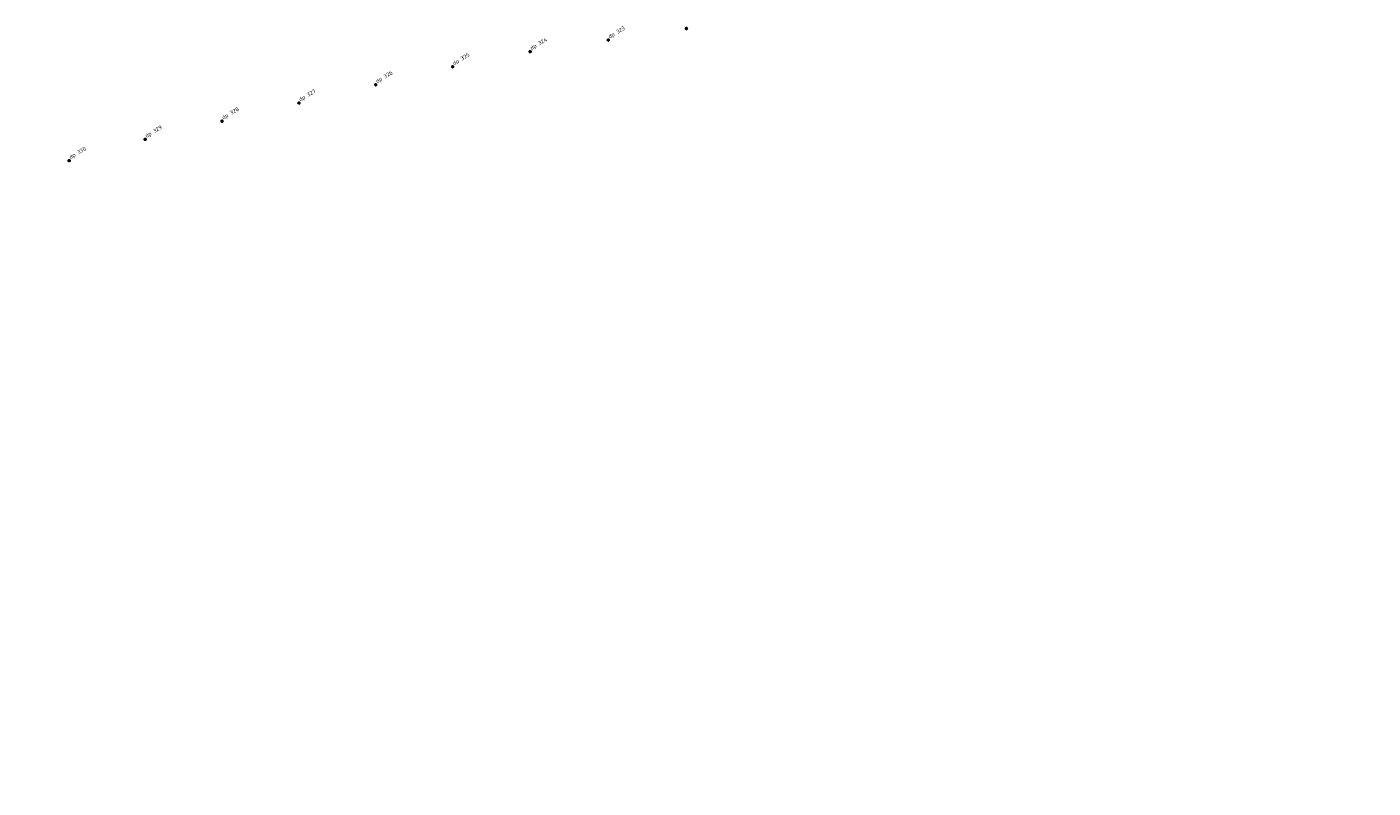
# Model space of a CAD drawing. Header units: metres. Extents: x 48539 to 58503, y 372332 to 382561.
# Tile 2 of 9: x 52701 to 54405, y 374886 to 375850. Entities that reach past the tile are written whole.
import ezdxf

# ---------------------------------------------------------------- set-up
doc = ezdxf.new("R2010")
doc.units = ezdxf.units.M
doc.header["$XCLIPFRAME"] = 2
for name, color, linetype in [('852', 7, 'Continuous'), ('B-WA-OG-DIJKPAAL-S', 250, 'Continuous'), ('B-WA-OG-DIJKPAALNUMMER-S', 1, 'Continuous')]:
    doc.layers.add(name, color=color, linetype=linetype)
doc.layers.add('X-XX-AL-LUCHTFOTO-S', color=254, linetype='Continuous', lineweight=25)
doc.styles.add('NLCS-ISO', font='NLCS-ISO.ttf')
picture_1 = doc.add_image_def('image1.ecw', size_in_pixel=(825000, 825000))

# ---------------------------------------------------------------- blocks, each defined once
blk = doc.blocks.new('141', base_point=(14680.188, 371657.768774))
at = {"layer": '852'}
blk.add_polyline3d([(14680.063, 371657.550024, 0), (14679.96925, 371657.643774, 0), (14679.938, 371657.737524, 0), (14679.938, 371657.768774, 0), (14679.938, 371657.800024, 0), (14679.96925, 371657.893774, 0), (14680.063, 371657.987524, 0), (14680.15675, 371658.018774, 0), (14680.21925, 371658.018774, 0), (14680.313, 371657.987524, 0), (14680.40675, 371657.893774, 0), (14680.438, 371657.800024, 0), (14680.438, 371657.768774, 0), (14680.438, 371657.737524, 0), (14680.40675, 371657.643774, 0), (14680.313, 371657.550024, 0), (14680.21925, 371657.518774, 0), (14680.15675, 371657.518774, 0)], close=True, dxfattribs=at)
for points in [[(14679.938, 371657.768774, 0), (14680.438, 371657.768774, 0)], [(14680.188, 371657.518774, 0), (14680.188, 371658.018774, 0)]]:
    blk.add_polyline3d(points, dxfattribs=at)

msp = doc.modelspace()

# ---------------------------------------------------------------- block references
at = {"layer": 'B-WA-OG-DIJKPAAL-S', "xscale": 5, "yscale": 5, "zscale": 5}
for p in [(53535.4, 375847.8), (53436.5, 375833.1), (53337.6, 375818.5), (53239.5, 375799.3), (53142.1, 375776.5), (53044.8, 375753.4), (52947.5, 375730.4), (52850.2, 375707.4), (52754, 375680.3)]:
    msp.add_blockref('141', p, dxfattribs=at)

# ---------------------------------------------------------------- texts
at = {"layer": 'B-WA-OG-DIJKPAALNUMMER-S', "style": 'NLCS-ISO'}
for s, p in [('dp 323', (53438.2, 375835)), ('dp 324', (53339.3, 375820.4)), ('dp 325', (53241.2, 375801.1)), ('dp 326', (53143.9, 375778.4)), ('dp 327', (53046.6, 375755.3)), ('dp 328', (52949.2, 375732.3)), ('dp 329', (52851.9, 375709.2)), ('dp 330', (52755.7, 375682.2))]:
    msp.add_text(s, height=5, rotation=30.5, dxfattribs=at).set_placement(p)

# ---------------------------------------------------------------- pictures from other files: only their frames are drawn
at = {"layer": 'X-XX-AL-LUCHTFOTO-S'}
image = msp.add_image(picture_1, insert=(13000, 357000), size_in_units=(66000, 66000), dxfattribs=at)
image.set_boundary_path([(444241, 505487.7), (561922, 633352.6)])

doc.saveas('drawing.dxf')
